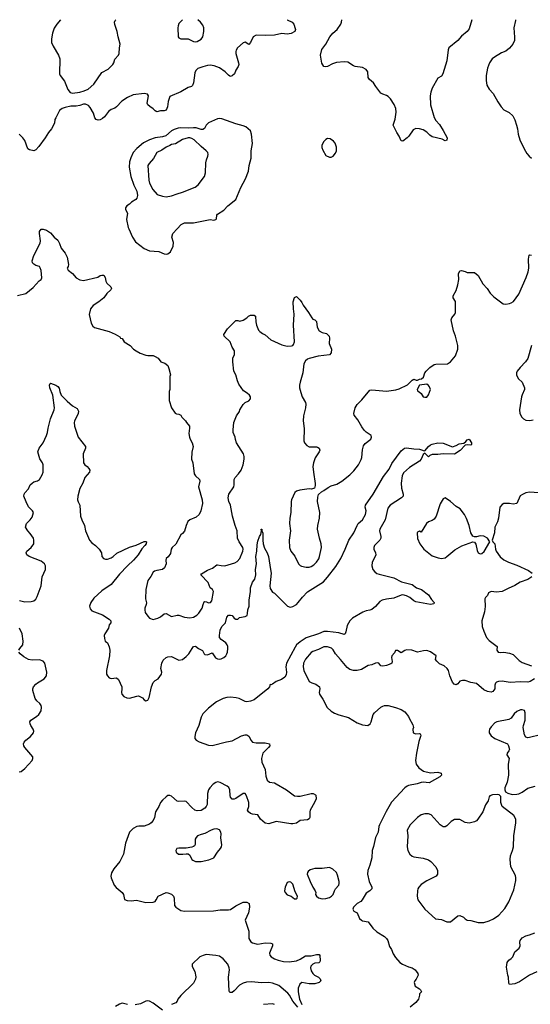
# Model space of a CAD drawing. Header units: inches. Extents: x 1834610 to 2027685, y 642842 to 774116.
# Tile 185 of 256: x 1871074 to 1876638, y 751554 to 762278. Entities that reach past the tile are written whole.
import ezdxf

# ---------------------------------------------------------------- set-up
doc = ezdxf.new("R2010")
doc.units = ezdxf.units.IN
doc.header["$MEASUREMENT"] = 0
doc.layers.add('B8775', color=7, linetype='Continuous')
doc.layers.add('B8776', color=7, linetype='Continuous')

msp = doc.modelspace()

# ---------------------------------------------------------------- linework, layer by layer
at = {"layer": 'B8775', "color": 5}
for points, elevation in [([(1871050, 759275), (1871143, 759297), (1871220, 759360), (1871285, 759435), (1871309, 759450), (1871315, 759465), (1871310, 759546), (1871297, 759577), (1871289, 759589), (1871250, 759599), (1871230, 759614), (1871214, 759630), (1871209, 759650), (1871230, 759710), (1871297, 759843), (1871303, 759870), (1871289, 759950), (1871290, 759972), (1871310, 759998), (1871330, 759998), (1871366, 759986), (1871410, 759958), (1871450, 759911), (1871490, 759878), (1871510, 759842), (1871527, 759790), (1871570, 759735), (1871590, 759691), (1871605, 759610), (1871604, 759590), (1871593, 759570), (1871598, 759558), (1871603, 759550), (1871650, 759514), (1871690, 759466), (1871730, 759443), (1871770, 759438), (1871925, 759475), (1871951, 759491), (1871970, 759496), (1871990, 759494), (1872005, 759470), (1872014, 759430), (1872023, 759410), (1872066, 759370), (1872074, 759350), (1872066, 759334), (1872025, 759295), (1871991, 759250), (1871935, 759205), (1871874, 759166), (1871846, 759130), (1871832, 759068), (1871852, 758972), (1871870, 758941), (1871890, 758927), (1872050, 758882), (1872114, 758854), (1872164, 758824), (1872174, 758810), (1872190, 758805), (1872213, 758770), (1872279, 758730), (1872316, 758690), (1872342, 758670), (1872387, 758647), (1872450, 758624), (1872470, 758619), (1872530, 758619), (1872551, 758610), (1872582, 758590), (1872611, 758551), (1872656, 758536), (1872687, 758510), (1872700, 758480), (1872718, 758410), (1872712, 758390), (1872712, 758250), (1872702, 758230), (1872703, 758130), (1872730, 758052), (1872770, 757994), (1872784, 757984), (1872810, 757982), (1872831, 757971), (1872842, 757950), (1872882, 757910), (1872892, 757890), (1872925, 757850), (1872926, 757830), (1872917, 757770), (1872924, 757730), (1872931, 757710), (1872955, 757670), (1872963, 757630), (1872951, 757569), (1872947, 757490), (1872961, 757450), (1872976, 757330), (1872989, 757309), (1873033, 757270), (1873038, 757250), (1873024, 757190), (1873062, 757050), (1873066, 757010), (1873047, 756930), (1873029, 756890), (1872999, 756861), (1872930, 756831), (1872908, 756812), (1872887, 756770), (1872870, 756706), (1872850, 756680), (1872830, 756668), (1872775, 756565), (1872736, 756530), (1872726, 756510), (1872717, 756463), (1872693, 756427), (1872671, 756410), (1872667, 756393), (1872670, 756350), (1872652, 756308), (1872630, 756290), (1872570, 756280), (1872542, 756270), (1872530, 756260), (1872505, 756215), (1872472, 756170), (1872449, 756070), (1872446, 755970), (1872455, 755925), (1872454, 755910), (1872439, 755870), (1872437, 755850), (1872443, 755823), (1872470, 755781), (1872490, 755759), (1872530, 755746), (1872581, 755759), (1872607, 755773), (1872650, 755806), (1872670, 755810), (1872730, 755776), (1872790, 755793), (1872810, 755792), (1872870, 755770), (1872930, 755764), (1872970, 755771), (1873006, 755794), (1873026, 755814), (1873064, 755870), (1873072, 755910), (1873084, 755936), (1873090, 755942), (1873110, 755937), (1873130, 755925), (1873154, 755930), (1873167, 755950), (1873186, 756050), (1873176, 756070), (1873150, 756091), (1873128, 756148), (1873048, 756230), (1873056, 756244), (1873119, 756281), (1873175, 756305), (1873221, 756339), (1873230, 756342), (1873270, 756333), (1873309, 756331), (1873419, 756361), (1873443, 756377), (1873472, 756410), (1873505, 756490), (1873509, 756510), (1873507, 756530), (1873465, 756590), (1873448, 756630), (1873445, 756710), (1873421, 756770), (1873393, 756870), (1873371, 756990), (1873354, 757030), (1873346, 757070), (1873355, 757110), (1873408, 757190), (1873413, 757210), (1873410, 757270), (1873421, 757290), (1873459, 757330), (1873486, 757370), (1873510, 757431), (1873521, 757490), (1873521, 757521), (1873514, 757550), (1873437, 757670), (1873425, 757705), (1873423, 757730), (1873401, 757781), (1873399, 757810), (1873409, 757890), (1873436, 757964), (1873469, 758010), (1873474, 758030), (1873510, 758085), (1873533, 758107), (1873570, 758125), (1873589, 758150), (1873589, 758170), (1873579, 758190), (1873552, 758212), (1873514, 758234), (1873462, 758310), (1873446, 758346), (1873429, 758410), (1873409, 758449), (1873395, 758550), (1873395, 758590), (1873414, 758630), (1873415, 758670), (1873389, 758710), (1873369, 758770), (1873302, 758830), (1873298, 758850), (1873338, 758910), (1873430, 759002), (1873450, 759002), (1873473, 758993), (1873510, 759005), (1873548, 759032), (1873566, 759050), (1873590, 759058), (1873630, 759058), (1873642, 759050), (1873644, 759044), (1873647, 758987), (1873655, 758950), (1873677, 758897), (1873690, 758881), (1873719, 758859), (1873750, 758845), (1873810, 758791), (1873930, 758736), (1873990, 758721), (1874036, 758724), (1874050, 758730), (1874059, 758741), (1874070, 758770), (1874057, 758950), (1874065, 759070), (1874057, 759130), (1874054, 759206), (1874069, 759251), (1874090, 759262), (1874130, 759225), (1874150, 759198), (1874163, 759170), (1874221, 759090), (1874258, 759030), (1874270, 759018), (1874292, 759010), (1874310, 758992), (1874316, 758930), (1874336, 758890), (1874370, 758871), (1874419, 758859), (1874446, 758830), (1874451, 758810), (1874445, 758750), (1874471, 758690), (1874470, 758648), (1874450, 758629), (1874328, 758612), (1874230, 758588), (1874210, 758580), (1874190, 758563), (1874172, 758528), (1874161, 758430), (1874129, 758331), (1874123, 758297), (1874122, 758270), (1874136, 758216), (1874152, 758172), (1874187, 758110), (1874192, 758090), (1874190, 758050), (1874165, 757965), (1874164, 757910), (1874173, 757827), (1874172, 757692), (1874178, 757670), (1874202, 757642), (1874230, 757627), (1874307, 757627), (1874321, 757621), (1874338, 757610), (1874343, 757590), (1874336, 757570), (1874294, 757506), (1874274, 757450), (1874270, 757410), (1874274, 757350), (1874294, 757226), (1874294, 757206), (1874285, 757175), (1874255, 757165), (1874229, 757169), (1874127, 757153), (1874090, 757143), (1874073, 757127), (1874037, 757050), (1874032, 757030), (1874030, 756910), (1874018, 756850), (1874013, 756790), (1874024, 756710), (1874010, 756610), (1874015, 756530), (1874029, 756489), (1874074, 756434), (1874112, 756352), (1874130, 756333), (1874146, 756326), (1874194, 756314), (1874230, 756315), (1874250, 756322), (1874279, 756341), (1874309, 756371), (1874333, 756407), (1874341, 756430), (1874364, 756530), (1874360, 756570), (1874340, 756630), (1874321, 756730), (1874322, 756770), (1874340, 756850), (1874346, 756910), (1874320, 757030), (1874322, 757078), (1874332, 757108), (1874363, 757137), (1874388, 757150), (1874436, 757184), (1874470, 757201), (1874530, 757218), (1874584, 757250), (1874670, 757321), (1874715, 757365), (1874767, 757430), (1874794, 757486), (1874803, 757510), (1874808, 757592), (1874822, 757638), (1874839, 757661), (1874901, 757710), (1874909, 757730), (1874904, 757750), (1874850, 757784), (1874827, 757807), (1874802, 757842), (1874759, 757919), (1874718, 757970), (1874716, 757990), (1874730, 758050), (1874750, 758087), (1874804, 758136), (1874890, 758243), (1874912, 758248), (1875070, 758233), (1875173, 758247), (1875210, 758256), (1875299, 758301), (1875350, 758352), (1875370, 758362), (1875393, 758353), (1875410, 758352), (1875430, 758362), (1875454, 758366), (1875474, 758386), (1875489, 758430), (1875502, 758450), (1875544, 758490), (1875590, 758523), (1875610, 758527), (1875735, 758530), (1875770, 758551), (1875824, 758616), (1875848, 758690), (1875850, 758730), (1875824, 758830), (1875801, 758890), (1875775, 759010), (1875782, 759030), (1875815, 759070), (1875824, 759090), (1875824, 759210), (1875799, 759250), (1875797, 759270), (1875829, 759330), (1875849, 759390), (1875859, 759450), (1875857, 759510), (1875870, 759542), (1875890, 759546), (1875930, 759536), (1875950, 759526), (1876030, 759525), (1876070, 759491), (1876121, 759401), (1876167, 759350), (1876199, 759299), (1876239, 759259), (1876344, 759184), (1876370, 759180), (1876410, 759186), (1876430, 759193), (1876455, 759210), (1876512, 759288), (1876593, 759470), (1876613, 759530), (1876622, 759570), (1876618, 759670), (1876626, 759714), (1876630, 759718), (1876650, 759715)], 640), ([(1872263, 760000), (1872305, 759910), (1872338, 759858), (1872430, 759785), (1872490, 759760), (1872590, 759754), (1872650, 759728), (1872670, 759724), (1872690, 759727), (1872717, 759750), (1872745, 759810), (1872749, 759850), (1872733, 759910), (1872744, 759950), (1872791, 760000)], 660), ([(1876650, 758730), (1876610, 758589), (1876586, 758550), (1876526, 758490), (1876496, 758450), (1876487, 758430), (1876487, 758410), (1876495, 758390), (1876510, 758366), (1876551, 758331), (1876575, 758270), (1876576, 758250), (1876548, 758192), (1876543, 758170), (1876520, 758030), (1876525, 757990), (1876546, 757950), (1876565, 757930), (1876590, 757916), (1876632, 757912), (1876670, 757919)], 640), ([(1871071, 755951), (1871130, 755938), (1871198, 755942), (1871230, 755950), (1871250, 755967), (1871266, 755994), (1871308, 756110), (1871321, 756210), (1871354, 756290), (1871354, 756330), (1871346, 756350), (1871310, 756380), (1871179, 756430), (1871153, 756450), (1871144, 756470), (1871154, 756490), (1871199, 756530), (1871229, 756570), (1871229, 756610), (1871224, 756630), (1871190, 756682), (1871162, 756710), (1871139, 756750), (1871149, 756790), (1871190, 756831), (1871210, 756858), (1871224, 756910), (1871215, 756930), (1871172, 756972), (1871145, 757025), (1871121, 757090), (1871123, 757110), (1871130, 757125), (1871169, 757170), (1871190, 757210), (1871210, 757231), (1871230, 757243), (1871270, 757256), (1871290, 757271), (1871319, 757321), (1871329, 757351), (1871329, 757430), (1871323, 757450), (1871294, 757494), (1871273, 757570), (1871285, 757610), (1871332, 757668), (1871367, 757750), (1871377, 757783), (1871383, 757830), (1871411, 757930), (1871451, 758030), (1871454, 758050), (1871435, 758190), (1871404, 758270), (1871401, 758299), (1871405, 758315), (1871410, 758318), (1871470, 758296), (1871490, 758283), (1871503, 758263), (1871511, 758230), (1871527, 758190), (1871590, 758122), (1871650, 758071), (1871702, 758042), (1871715, 758015), (1871711, 757990), (1871673, 757907), (1871668, 757890), (1871671, 757850), (1871713, 757730), (1871793, 757630), (1871793, 757610), (1871767, 757550), (1871771, 757451), (1871784, 757430), (1871810, 757411), (1871828, 757390), (1871838, 757370), (1871834, 757350), (1871786, 757290), (1871762, 757230), (1871728, 757172), (1871707, 757090), (1871705, 757050), (1871710, 757028), (1871729, 756990), (1871738, 756870), (1871750, 756831), (1871779, 756770), (1871790, 756710), (1871836, 756610), (1871860, 756580), (1871902, 756550), (1871942, 756510), (1871967, 756470), (1871971, 756430), (1871988, 756408), (1872010, 756402), (1872030, 756402), (1872070, 756415), (1872094, 756430), (1872133, 756467), (1872270, 756532), (1872344, 756556), (1872430, 756593), (1872450, 756595), (1872456, 756590), (1872453, 756570), (1872439, 756550), (1872404, 756516), (1872364, 756450), (1872316, 756390), (1872249, 756331), (1872161, 756239), (1872070, 756126), (1871970, 756059), (1871884, 755976), (1871848, 755930), (1871834, 755890), (1871841, 755861), (1871860, 755840), (1871977, 755797), (1872051, 755750), (1872067, 755730), (1872066, 755710), (1872050, 755688), (1872043, 755650), (1872002, 755590), (1871995, 755570), (1871997, 755537), (1872005, 755510), (1872031, 755491), (1872048, 755448), (1872056, 755410), (1872054, 755350), (1872019, 755190), (1872021, 755150), (1872031, 755130), (1872050, 755111), (1872070, 755104), (1872130, 755111), (1872151, 755090), (1872186, 755010), (1872188, 754990), (1872184, 754950), (1872188, 754930), (1872210, 754906), (1872243, 754890), (1872270, 754888), (1872350, 754910), (1872370, 754912), (1872412, 754892), (1872430, 754871), (1872450, 754858), (1872470, 754865), (1872485, 754895), (1872511, 755010), (1872530, 755058), (1872550, 755081), (1872582, 755098), (1872621, 755150), (1872625, 755170), (1872614, 755210), (1872623, 755270), (1872639, 755301), (1872670, 755330), (1872690, 755339), (1872730, 755342), (1872810, 755301), (1872850, 755309), (1872890, 755341), (1872918, 755370), (1872952, 755428), (1872969, 755450), (1872990, 755455), (1873021, 755430), (1873066, 755406), (1873083, 755370), (1873090, 755365), (1873119, 755361), (1873170, 755381), (1873208, 755328), (1873230, 755315), (1873250, 755312), (1873270, 755317), (1873298, 755330), (1873321, 755350), (1873333, 755370), (1873339, 755390), (1873344, 755430), (1873341, 755450), (1873334, 755470), (1873319, 755490), (1873268, 755528), (1873252, 755550), (1873250, 755570), (1873260, 755630), (1873277, 755670), (1873317, 755710), (1873331, 755769), (1873350, 755791), (1873370, 755794), (1873390, 755790), (1873410, 755761), (1873430, 755748), (1873450, 755748), (1873470, 755766), (1873530, 755776), (1873552, 755790), (1873558, 755810), (1873562, 755850), (1873575, 755890), (1873574, 755954), (1873589, 756049), (1873591, 756090), (1873610, 756150), (1873635, 756185), (1873649, 756230), (1873644, 756290), (1873654, 756350), (1873649, 756430), (1873659, 756490), (1873663, 756557), (1873670, 756598), (1873687, 756650), (1873703, 756670), (1873709, 756710), (1873706, 756730), (1873711, 756730), (1873711, 756711), (1873724, 756684), (1873723, 756610), (1873729, 756570), (1873742, 756522), (1873770, 756470), (1873784, 756430), (1873809, 756289), (1873813, 756250), (1873800, 756110), (1873804, 756084), (1873830, 756042), (1873850, 756031), (1873992, 755892), (1874020, 755880), (1874050, 755886), (1874090, 755910), (1874110, 755929), (1874155, 755990), (1874210, 756045), (1874383, 756157), (1874430, 756206), (1874519, 756321), (1874573, 756410), (1874622, 756510), (1874662, 756610), (1874715, 756690), (1874750, 756770), (1874764, 756790), (1874811, 756830), (1874844, 756890), (1874849, 756929), (1874839, 756970), (1874842, 756990), (1874924, 757110), (1875037, 757303), (1875099, 757381), (1875130, 757443), (1875230, 757583), (1875269, 757610), (1875290, 757616), (1875370, 757603), (1875430, 757600), (1875465, 757590), (1875470, 757585), (1875490, 757582), (1875529, 757631), (1875550, 757646), (1875570, 757655), (1875630, 757670), (1875687, 757667), (1875790, 757625), (1875830, 757639), (1875863, 757657), (1875915, 757665), (1875937, 757683), (1875950, 757702), (1875970, 757711), (1875997, 757670), (1875996, 757650), (1875990, 757645), (1875950, 757649), (1875930, 757644), (1875875, 757584), (1875813, 757547), (1875690, 757549), (1875630, 757543), (1875570, 757543), (1875542, 757530), (1875530, 757518), (1875490, 757558), (1875470, 757542), (1875448, 757490), (1875430, 757470), (1875320, 757400), (1875258, 757342), (1875240, 757310), (1875230, 757230), (1875234, 757174), (1875253, 757110), (1875253, 757090), (1875234, 757070), (1875110, 756990), (1875084, 756956), (1875057, 756830), (1875000, 756730), (1874995, 756710), (1875008, 756650), (1875008, 756630), (1874997, 756610), (1874940, 756550), (1874933, 756530), (1874933, 756510), (1874952, 756472), (1874954, 756450), (1874948, 756430), (1874915, 756370), (1874910, 756330), (1874923, 756290), (1874943, 756263), (1874966, 756246), (1874990, 756237), (1875150, 756200), (1875235, 756155), (1875350, 756125), (1875399, 756090), (1875451, 756070), (1875530, 756013), (1875563, 755963), (1875591, 755930), (1875585, 755915), (1875550, 755907), (1875390, 755939), (1875370, 755950), (1875325, 755985), (1875290, 756003), (1875250, 756013), (1875230, 756010), (1875150, 755977), (1875070, 755968), (1875023, 755957), (1875000, 755940), (1874950, 755886), (1874910, 755855), (1874890, 755847), (1874850, 755841), (1874814, 755826), (1874701, 755759), (1874671, 755729), (1874641, 755679), (1874627, 755610), (1874619, 755590), (1874610, 755581), (1874550, 755600), (1874430, 755616), (1874390, 755615), (1874331, 755589), (1874196, 755544), (1874130, 755503), (1874092, 755468), (1874075, 755445), (1873982, 755270), (1873973, 755230), (1873982, 755170), (1873977, 755143), (1873962, 755118), (1873928, 755092), (1873870, 755070), (1873830, 755042), (1873810, 755035), (1873802, 755038), (1873796, 755010), (1873779, 754990), (1873630, 754870), (1873590, 754854), (1873550, 754849), (1873530, 754853), (1873465, 754885), (1873433, 754893), (1873370, 754898), (1873330, 754895), (1873290, 754885), (1873219, 754850), (1873130, 754780), (1873070, 754716), (1873050, 754682), (1873025, 754590), (1872990, 754510), (1872981, 754470), (1872984, 754450), (1872996, 754430), (1873030, 754412), (1873130, 754375), (1873170, 754373), (1873326, 754414), (1873390, 754423), (1873490, 754478), (1873530, 754490), (1873550, 754488), (1873570, 754474), (1873587, 754450), (1873594, 754430), (1873611, 754410), (1873650, 754401), (1873750, 754403), (1873795, 754390), (1873799, 754370), (1873786, 754350), (1873722, 754290), (1873710, 754230), (1873714, 754190), (1873748, 754110), (1873757, 754037), (1873770, 753996), (1873795, 753975), (1873850, 753965), (1873870, 753956), (1873981, 753890), (1874070, 753825), (1874100, 753820), (1874130, 753822), (1874251, 753851), (1874271, 753851), (1874297, 753837), (1874302, 753830), (1874303, 753790), (1874287, 753750), (1874239, 753670), (1874234, 753650), (1874236, 753590), (1874227, 753573), (1874210, 753564), (1874130, 753556), (1874092, 753528), (1874050, 753520), (1874030, 753519), (1873870, 753545), (1873790, 753518), (1873750, 753527), (1873699, 753570), (1873670, 753618), (1873610, 753624), (1873590, 753632), (1873567, 753650), (1873558, 753670), (1873571, 753710), (1873572, 753750), (1873546, 753826), (1873530, 753849), (1873510, 753849), (1873430, 753795), (1873410, 753787), (1873390, 753789), (1873373, 753810), (1873367, 753827), (1873363, 753890), (1873354, 753914), (1873335, 753930), (1873259, 753970), (1873230, 753977), (1873210, 753971), (1873182, 753950), (1873147, 753913), (1873132, 753890), (1873121, 753850), (1873117, 753730), (1873108, 753710), (1873090, 753689), (1873050, 753665), (1873010, 753662), (1872981, 753670), (1872950, 753697), (1872890, 753762), (1872870, 753767), (1872810, 753761), (1872790, 753766), (1872730, 753821), (1872710, 753827), (1872690, 753827), (1872670, 753815), (1872630, 753778), (1872610, 753752), (1872591, 753710), (1872554, 753650), (1872542, 753590), (1872530, 753556), (1872507, 753530), (1872490, 753517), (1872430, 753493), (1872374, 753494), (1872350, 753489), (1872310, 753467), (1872271, 753430), (1872229, 753310), (1872204, 753190), (1872166, 753110), (1872101, 753030), (1872075, 752985), (1872069, 752950), (1872071, 752930), (1872104, 752850), (1872125, 752825), (1872190, 752773), (1872205, 752750), (1872215, 752695), (1872244, 752684), (1872290, 752681), (1872347, 752687), (1872450, 752663), (1872530, 752665), (1872550, 752675), (1872563, 752690), (1872583, 752730), (1872670, 752770), (1872690, 752769), (1872730, 752752), (1872752, 752730), (1872759, 752710), (1872763, 752630), (1872774, 752610), (1872830, 752577), (1872870, 752570), (1873187, 752573), (1873259, 752581), (1873350, 752582), (1873372, 752588), (1873430, 752627), (1873510, 752665), (1873550, 752667), (1873574, 752650), (1873577, 752610), (1873567, 752550), (1873533, 752470), (1873571, 752350), (1873571, 752270), (1873594, 752234), (1873610, 752223), (1873650, 752212), (1873670, 752210), (1873750, 752224), (1873810, 752219), (1873830, 752211), (1873830, 752190), (1873803, 752130), (1873798, 752110), (1873800, 752090), (1873816, 752070), (1873849, 752049), (1873890, 752034), (1873950, 752020), (1874010, 752017), (1874090, 752029), (1874130, 752045), (1874190, 752081), (1874250, 752082), (1874310, 752097), (1874336, 752096), (1874344, 752084), (1874348, 752032), (1874345, 752015), (1874334, 752006), (1874290, 752003), (1874267, 751990), (1874248, 751970), (1874243, 751950), (1874250, 751918), (1874267, 751890), (1874287, 751870), (1874330, 751848), (1874350, 751831), (1874357, 751810), (1874339, 751790), (1874290, 751775), (1874230, 751776), (1874150, 751790), (1874126, 751774), (1874110, 751730), (1874110, 751690), (1874122, 751610), (1874148, 751550)], 620), ([(1876730, 757125), (1876630, 757131), (1876590, 757125), (1876552, 757108), (1876528, 757092), (1876490, 757009), (1876450, 757001), (1876410, 757009), (1876350, 757009), (1876330, 756999), (1876307, 756970), (1876291, 756850), (1876279, 756810), (1876252, 756750), (1876247, 756690), (1876222, 756610), (1876231, 756590), (1876251, 756570), (1876259, 756510), (1876267, 756490), (1876310, 756428), (1876350, 756395), (1876401, 756370), (1876490, 756338), (1876617, 756277), (1876659, 756250)], 640), ([(1876655, 756210), (1876610, 756182), (1876529, 756151), (1876470, 756115), (1876396, 756084), (1876330, 756049), (1876270, 756041), (1876211, 756049), (1876183, 756037), (1876170, 756006), (1876150, 755986), (1876142, 755970), (1876147, 755887), (1876138, 755830), (1876109, 755731), (1876113, 755670), (1876130, 755619), (1876161, 755550), (1876190, 755515), (1876276, 755450), (1876273, 755410), (1876288, 755390), (1876310, 755386), (1876350, 755389), (1876410, 755380), (1876450, 755362), (1876517, 755297), (1876550, 755276), (1876650, 755242)], 640), ([(1871066, 755410), (1871076, 755430), (1871107, 755470), (1871111, 755509), (1871101, 755590), (1871074, 755650)], 620), ([(1876683, 755097), (1876638, 755070), (1876610, 755064), (1876530, 755065), (1876418, 755058), (1876330, 755075), (1876290, 755070), (1876270, 755061), (1876259, 755050), (1876251, 755030), (1876250, 754989), (1876230, 754961), (1876210, 754952), (1876170, 754960), (1876130, 754978), (1876050, 755047), (1875990, 755058), (1875930, 755082), (1875898, 755082), (1875870, 755072), (1875850, 755045), (1875830, 755032), (1875810, 755039), (1875790, 755063), (1875760, 755130), (1875746, 755190), (1875733, 755210), (1875700, 755240), (1875650, 755261), (1875618, 755290), (1875606, 755310), (1875614, 755350), (1875550, 755393), (1875510, 755406), (1875476, 755404), (1875410, 755390), (1875346, 755410), (1875290, 755413), (1875270, 755409), (1875230, 755382), (1875190, 755409), (1875170, 755409), (1875159, 755381), (1875128, 755350), (1875124, 755330), (1875134, 755286), (1875131, 755270), (1875118, 755262), (1875070, 755243), (1875030, 755237), (1875010, 755242), (1874988, 755268), (1874970, 755272), (1874950, 755270), (1874910, 755252), (1874870, 755244), (1874798, 755202), (1874750, 755190), (1874710, 755190), (1874670, 755200), (1874642, 755222), (1874571, 755311), (1874516, 755370), (1874490, 755414), (1874473, 755433), (1874430, 755447), (1874390, 755446), (1874330, 755417), (1874270, 755397), (1874250, 755384), (1874187, 755313), (1874165, 755270), (1874162, 755230), (1874170, 755190), (1874229, 755070), (1874256, 755056), (1874302, 755042), (1874342, 755010), (1874345, 754990), (1874337, 754950), (1874341, 754930), (1874377, 754877), (1874425, 754785), (1874467, 754747), (1874505, 754725), (1874550, 754706), (1874658, 754678), (1874750, 754618), (1874810, 754598), (1874869, 754591), (1874894, 754610), (1874904, 754630), (1874925, 754710), (1874939, 754730), (1875009, 754790), (1875030, 754801), (1875050, 754807), (1875090, 754807), (1875170, 754786), (1875230, 754765), (1875270, 754738), (1875311, 754690), (1875318, 754670), (1875358, 754598), (1875365, 754570), (1875358, 754550), (1875362, 754510), (1875390, 754501), (1875430, 754502), (1875438, 754498), (1875444, 754484), (1875443, 754470), (1875424, 754416), (1875398, 754290), (1875388, 754208), (1875393, 754170), (1875425, 754130), (1875474, 754094), (1875550, 754074), (1875630, 754083), (1875666, 754070), (1875671, 754050), (1875651, 754030), (1875535, 753965), (1875470, 753973), (1875450, 753971), (1875406, 753954), (1875310, 753937), (1875296, 753930), (1875270, 753910), (1875125, 753755), (1875067, 753653), (1874996, 753510), (1874988, 753490), (1874981, 753430), (1874953, 753370), (1874931, 753271), (1874916, 753230), (1874911, 753150), (1874890, 753068), (1874868, 753010), (1874864, 752970), (1874883, 752890), (1874911, 752830), (1874911, 752810), (1874891, 752790), (1874850, 752764), (1874806, 752690), (1874790, 752674), (1874752, 752650), (1874712, 752610), (1874705, 752590), (1874714, 752570), (1874751, 752551), (1874778, 752490), (1874798, 752470), (1874810, 752463), (1874870, 752451), (1874922, 752382), (1874964, 752344), (1875050, 752291), (1875071, 752270), (1875086, 752250), (1875104, 752184), (1875126, 752150), (1875143, 752103), (1875170, 752062), (1875216, 752010), (1875245, 751990), (1875310, 751961), (1875352, 751952), (1875383, 751930), (1875411, 751890), (1875416, 751870), (1875393, 751827), (1875378, 751810), (1875371, 751790), (1875385, 751750), (1875430, 751722), (1875442, 751710), (1875452, 751690), (1875432, 751668), (1875432, 751652), (1875421, 751610), (1875390, 751573), (1875330, 751522)], 640), ([(1871070, 754084), (1871090, 754090), (1871130, 754122), (1871209, 754210), (1871219, 754230), (1871218, 754250), (1871130, 754350), (1871119, 754370), (1871115, 754390), (1871122, 754410), (1871140, 754430), (1871192, 754470), (1871224, 754510), (1871227, 754530), (1871221, 754550), (1871196, 754590), (1871187, 754610), (1871185, 754630), (1871197, 754650), (1871259, 754690), (1871283, 754710), (1871308, 754750), (1871312, 754790), (1871307, 754810), (1871294, 754830), (1871260, 754860), (1871244, 754884), (1871218, 754970), (1871216, 754990), (1871225, 755010), (1871250, 755039), (1871270, 755056), (1871341, 755099), (1871367, 755130), (1871372, 755170), (1871350, 755270), (1871329, 755290), (1871290, 755305), (1871210, 755302), (1871169, 755309), (1871118, 755338), (1871081, 755370), (1871066, 755390)], 620), ([(1876750, 754489), (1876630, 754458), (1876610, 754456), (1876590, 754465), (1876574, 754490), (1876561, 754570), (1876563, 754590), (1876582, 754650), (1876583, 754730), (1876573, 754753), (1876550, 754762), (1876530, 754762), (1876490, 754744), (1876462, 754718), (1876430, 754672), (1876405, 754655), (1876272, 754630), (1876250, 754619), (1876210, 754576), (1876195, 754550), (1876189, 754530), (1876190, 754510), (1876210, 754477), (1876250, 754448), (1876391, 754391), (1876402, 754370), (1876411, 754329), (1876405, 754315), (1876385, 754290), (1876381, 754270), (1876406, 754230), (1876396, 754170), (1876401, 754050), (1876385, 753975), (1876362, 753910), (1876359, 753890), (1876367, 753867), (1876393, 753853), (1876440, 753840), (1876490, 753842), (1876513, 753847), (1876550, 753866), (1876610, 753908), (1876691, 753931)], 660), ([(1876710, 751907), (1876630, 751870), (1876520, 751800), (1876470, 751778), (1876410, 751768), (1876405, 751785), (1876402, 751850), (1876393, 751870), (1876380, 751960), (1876384, 752010), (1876404, 752036), (1876430, 752051), (1876449, 752070), (1876470, 752125), (1876515, 752166), (1876526, 752190), (1876524, 752230), (1876529, 752250), (1876550, 752279), (1876590, 752301), (1876628, 752310), (1876686, 752334)], 640), ([(1874104, 751524), (1874050, 751589), (1874015, 751655), (1873996, 751676), (1873899, 751759), (1873830, 751785), (1873790, 751791), (1873706, 751786), (1873603, 751797), (1873546, 751794), (1873510, 751784), (1873470, 751761), (1873410, 751699), (1873390, 751684), (1873364, 751684), (1873357, 751697), (1873350, 751850), (1873361, 751930), (1873358, 751950), (1873341, 751990), (1873291, 752050), (1873250, 752077), (1873210, 752087), (1873105, 752095), (1873073, 752087), (1873037, 752070), (1872952, 751990), (1872953, 751967), (1872981, 751910), (1872994, 751854), (1872990, 751828), (1872970, 751784), (1872830, 751649), (1872798, 751610), (1872790, 751589), (1872775, 751570), (1872730, 751550)], 620), ([(1872630, 751491), (1872530, 751566), (1872490, 751587), (1872470, 751591), (1872450, 751588), (1872390, 751560), (1872333, 751547)], 620), ([(1872250, 751552), (1872190, 751567), (1872163, 751557), (1872119, 751530)], 620), ([(1873851, 751551), (1873830, 751558), (1873730, 751551)], 640)]:
    msp.add_lwpolyline(points, dxfattribs=dict(at, elevation=elevation))
for points, elevation in [([(1875510, 758309), (1875430, 758298), (1875406, 758250), (1875410, 758234), (1875426, 758226), (1875447, 758207), (1875471, 758171), (1875490, 758165), (1875510, 758166), (1875530, 758192), (1875549, 758250), (1875541, 758281), (1875530, 758295)], 640), ([(1875710, 757069), (1875690, 757058), (1875655, 757005), (1875612, 756870), (1875590, 756837), (1875570, 756824), (1875530, 756810), (1875508, 756792), (1875450, 756698), (1875430, 756706), (1875410, 756698), (1875406, 756690), (1875408, 756628), (1875435, 756570), (1875478, 756510), (1875570, 756438), (1875635, 756415), (1875670, 756408), (1875710, 756418), (1875730, 756430), (1875815, 756505), (1875840, 756520), (1875893, 756547), (1876010, 756591), (1876030, 756586), (1876045, 756565), (1876058, 756498), (1876070, 756471), (1876090, 756461), (1876110, 756465), (1876135, 756485), (1876198, 756590), (1876172, 756632), (1876133, 756653), (1876090, 756658), (1876050, 756645), (1876030, 756644), (1876010, 756653), (1875990, 756689), (1875970, 756770), (1875944, 756844), (1875921, 756890), (1875872, 756952), (1875830, 756975), (1875770, 757029)], 640), ([(1876280, 753840), (1876226, 753834), (1876197, 753823), (1876190, 753815), (1876177, 753770), (1876150, 753728), (1876121, 753650), (1876068, 753570), (1876050, 753552), (1876030, 753541), (1875970, 753527), (1875930, 753534), (1875870, 753567), (1875813, 753567), (1875776, 753544), (1875730, 753496), (1875710, 753485), (1875690, 753486), (1875656, 753510), (1875556, 753616), (1875530, 753628), (1875490, 753630), (1875450, 753618), (1875410, 753589), (1875330, 753509), (1875295, 753450), (1875305, 753390), (1875296, 753270), (1875304, 753230), (1875324, 753190), (1875349, 753169), (1875370, 753161), (1875470, 753146), (1875530, 753129), (1875555, 753110), (1875608, 753050), (1875626, 753010), (1875626, 752970), (1875613, 752950), (1875510, 752899), (1875450, 752858), (1875425, 752830), (1875414, 752810), (1875409, 752789), (1875404, 752730), (1875412, 752692), (1875490, 752590), (1875605, 752485), (1875670, 752479), (1875730, 752453), (1875770, 752451), (1875850, 752516), (1875870, 752521), (1875910, 752503), (1875930, 752483), (1875951, 752471), (1875990, 752466), (1876070, 752443), (1876130, 752445), (1876190, 752462), (1876236, 752484), (1876294, 752526), (1876361, 752599), (1876403, 752670), (1876458, 752802), (1876479, 752901), (1876481, 752930), (1876475, 752955), (1876426, 753050), (1876419, 753130), (1876422, 753170), (1876444, 753230), (1876453, 753270), (1876457, 753390), (1876481, 753530), (1876482, 753570), (1876458, 753610), (1876333, 753710), (1876316, 753750), (1876317, 753817), (1876297, 753837)], 660), ([(1873224, 753464), (1873190, 753460), (1873161, 753450), (1873090, 753414), (1873050, 753404), (1873013, 753387), (1872996, 753370), (1872988, 753352), (1872986, 753294), (1872979, 753281), (1872968, 753272), (1872950, 753264), (1872890, 753254), (1872810, 753256), (1872787, 753250), (1872775, 753230), (1872779, 753210), (1872805, 753190), (1872851, 753189), (1872890, 753194), (1872910, 753191), (1872930, 753179), (1872950, 753130), (1872962, 753122), (1872990, 753110), (1873050, 753108), (1873134, 753126), (1873189, 753150), (1873229, 753210), (1873264, 753250), (1873274, 753270), (1873277, 753290), (1873267, 753367), (1873271, 753410), (1873266, 753430), (1873250, 753454)], 640), ([(1874450, 753045), (1874370, 753033), (1874290, 753034), (1874241, 753019), (1874219, 753001), (1874211, 752990), (1874207, 752970), (1874239, 752890), (1874269, 752829), (1874294, 752790), (1874301, 752770), (1874299, 752750), (1874307, 752730), (1874330, 752715), (1874370, 752704), (1874410, 752707), (1874450, 752716), (1874473, 752730), (1874490, 752751), (1874503, 752790), (1874515, 752810), (1874550, 752850), (1874556, 752870), (1874554, 752890), (1874539, 752959), (1874528, 752988), (1874486, 753026)], 640), ([(1874010, 752889), (1873990, 752882), (1873966, 752830), (1873959, 752790), (1873967, 752770), (1873990, 752747), (1874031, 752731), (1874070, 752703), (1874090, 752701), (1874099, 752710), (1874101, 752730), (1874077, 752777), (1874050, 752862), (1874030, 752885)], 640)]:
    msp.add_lwpolyline(points, close=True, dxfattribs=dict(at, elevation=elevation))
at = {"layer": 'B8776', "color": 5}
for points, elevation in [([(1873990, 762277), (1873990, 762276), (1874045, 762250), (1874063, 762230), (1874077, 762183), (1874078, 762170), (1874072, 762150), (1874034, 762126), (1873990, 762119), (1873930, 762129), (1873850, 762110), (1873750, 762107), (1873650, 762111), (1873619, 762090), (1873590, 762029), (1873570, 762009), (1873530, 762032), (1873510, 762027), (1873448, 761970), (1873433, 761947), (1873428, 761930), (1873431, 761910), (1873459, 761810), (1873461, 761790), (1873454, 761770), (1873431, 761730), (1873416, 761690), (1873390, 761665), (1873370, 761661), (1873364, 761664), (1873350, 761673), (1873313, 761710), (1873253, 761753), (1873195, 761775), (1873150, 761781), (1873121, 761779), (1873070, 761766), (1873014, 761746), (1872994, 761726), (1872981, 761699), (1872970, 761590), (1872958, 761562), (1872948, 761552), (1872910, 761538), (1872830, 761492), (1872710, 761441), (1872693, 761387), (1872684, 761330), (1872670, 761292), (1872650, 761287), (1872610, 761287), (1872570, 761276), (1872550, 761284), (1872530, 761309), (1872491, 761331), (1872472, 761352), (1872464, 761370), (1872479, 761450), (1872466, 761466), (1872430, 761474), (1872310, 761458), (1872248, 761430), (1872189, 761391), (1872130, 761329), (1872110, 761315), (1872070, 761299), (1872041, 761279), (1871999, 761221), (1871978, 761202), (1871950, 761187), (1871930, 761184), (1871909, 761190), (1871893, 761210), (1871880, 761260), (1871842, 761322), (1871823, 761343), (1871790, 761359), (1871770, 761359), (1871730, 761344), (1871690, 761337), (1871630, 761335), (1871570, 761323), (1871538, 761310), (1871510, 761289), (1871467, 761210), (1871459, 761190), (1871453, 761150), (1871422, 761090), (1871389, 761051), (1871353, 760990), (1871282, 760898), (1871250, 760862), (1871230, 760849), (1871180, 760860), (1871162, 760870), (1871130, 760962), (1871109, 760990), (1871070, 761030)], 640), ([(1871518, 762278), (1871480, 762230), (1871450, 762185), (1871432, 762130), (1871421, 762070), (1871422, 762030), (1871438, 761990), (1871499, 761890), (1871513, 761853), (1871510, 761690), (1871517, 761670), (1871561, 761610), (1871599, 761519), (1871626, 761486), (1871650, 761477), (1871730, 761488), (1871778, 761502), (1871819, 761521), (1871883, 761577), (1871970, 761702), (1872039, 761741), (1872090, 761790), (1872102, 761810), (1872110, 761847), (1872150, 761890), (1872158, 761910), (1872162, 761970), (1872169, 762011), (1872148, 762090), (1872137, 762150), (1872110, 762224), (1872107, 762250), (1872115, 762270), (1872121, 762278)], 640), ([(1872850, 762277), (1872810, 762235), (1872800, 762210), (1872796, 762190), (1872803, 762090), (1872810, 762081), (1872830, 762071), (1872910, 762068), (1872970, 762042), (1872990, 762037), (1873010, 762041), (1873050, 762067), (1873070, 762092), (1873081, 762150), (1873081, 762190), (1873070, 762219), (1873046, 762250), (1873015, 762277)], 640), ([(1876000, 762275), (1875970, 762178), (1875950, 762149), (1875890, 762097), (1875847, 762050), (1875751, 761970), (1875743, 761950), (1875730, 761830), (1875686, 761690), (1875670, 761664), (1875630, 761642), (1875570, 761534), (1875553, 761490), (1875548, 761450), (1875551, 761350), (1875590, 761212), (1875610, 761181), (1875650, 761138), (1875690, 761072), (1875731, 760990), (1875730, 760966), (1875710, 760958), (1875677, 760977), (1875570, 761004), (1875542, 761022), (1875510, 761054), (1875470, 761077), (1875430, 761089), (1875390, 761094), (1875363, 761077), (1875316, 761010), (1875296, 760990), (1875250, 760955), (1875230, 760958), (1875209, 761010), (1875183, 761050), (1875145, 761130), (1875166, 761194), (1875178, 761270), (1875171, 761311), (1875156, 761356), (1875115, 761415), (1875090, 761441), (1875072, 761452), (1875030, 761466), (1875010, 761479), (1874954, 761550), (1874929, 761589), (1874885, 761625), (1874873, 761650), (1874867, 761710), (1874850, 761734), (1874810, 761756), (1874730, 761769), (1874710, 761777), (1874650, 761815), (1874610, 761818), (1874527, 761813), (1874481, 761799), (1874430, 761769), (1874410, 761764), (1874388, 761770), (1874366, 761806), (1874353, 761890), (1874367, 761953), (1874410, 762011), (1874453, 762090), (1874488, 762132), (1874532, 762170), (1874574, 762230), (1874581, 762250), (1874583, 762276)], 640), ([(1876477, 762275), (1876476, 762270), (1876459, 762190), (1876467, 762087), (1876465, 762050), (1876447, 762010), (1876413, 761967), (1876370, 761937), (1876324, 761916), (1876248, 761870), (1876224, 761850), (1876195, 761810), (1876172, 761750), (1876156, 761670), (1876156, 761616), (1876166, 761566), (1876190, 761521), (1876234, 761474), (1876283, 761383), (1876319, 761330), (1876350, 761298), (1876407, 761267), (1876447, 761230), (1876468, 761188), (1876488, 761128), (1876499, 761090), (1876506, 761030), (1876525, 760970), (1876571, 760870), (1876600, 760821), (1876625, 760790), (1876650, 760771)], 660), ([(1872791, 760000), (1872834, 760046), (1872870, 760065), (1872970, 760065), (1873130, 760099), (1873150, 760101), (1873190, 760093), (1873210, 760102), (1873218, 760110), (1873223, 760150), (1873230, 760159), (1873297, 760203), (1873341, 760250), (1873430, 760318), (1873483, 760450), (1873536, 760544), (1873567, 760630), (1873574, 760690), (1873598, 760770), (1873596, 760850), (1873611, 760930), (1873602, 761030), (1873589, 761069), (1873537, 761110), (1873510, 761123), (1873430, 761142), (1873277, 761197), (1873250, 761201), (1873230, 761198), (1873130, 761154), (1873107, 761130), (1873087, 761093), (1873070, 761082), (1873050, 761082), (1872999, 761099), (1872970, 761102), (1872910, 761096), (1872830, 761100), (1872803, 761097), (1872758, 761082), (1872730, 761066), (1872667, 761013), (1872630, 761002), (1872549, 760991), (1872490, 760970), (1872423, 760937), (1872350, 760874), (1872310, 760830), (1872285, 760775), (1872270, 760730), (1872269, 760671), (1872287, 760570), (1872317, 760477), (1872350, 760410), (1872357, 760363), (1872350, 760334), (1872339, 760321), (1872291, 760290), (1872270, 760269), (1872241, 760250), (1872227, 760230), (1872227, 760210), (1872248, 760170), (1872237, 760103), (1872256, 760016), (1872263, 760000)], 660)]:
    msp.add_lwpolyline(points, dxfattribs=dict(at, elevation=elevation))
for points, elevation in [([(1872910, 760991), (1872847, 760973), (1872773, 760927), (1872730, 760919), (1872710, 760909), (1872670, 760890), (1872624, 760856), (1872570, 760831), (1872533, 760767), (1872484, 760710), (1872472, 760690), (1872481, 760530), (1872490, 760499), (1872526, 760430), (1872573, 760373), (1872630, 760355), (1872670, 760349), (1872730, 760361), (1872790, 760383), (1872850, 760399), (1872985, 760455), (1873020, 760480), (1873089, 760570), (1873098, 760610), (1873102, 760718), (1873109, 760751), (1873125, 760790), (1873128, 760810), (1873125, 760830), (1873108, 760850), (1873050, 760896), (1872975, 760970), (1872950, 760984), (1872930, 760991)], 680), ([(1874430, 760983), (1874410, 760973), (1874389, 760951), (1874368, 760912), (1874366, 760886), (1874377, 760857), (1874410, 760798), (1874450, 760779), (1874470, 760781), (1874490, 760793), (1874514, 760826), (1874525, 760850), (1874528, 760890), (1874513, 760933), (1874494, 760954), (1874459, 760979)], 660)]:
    msp.add_lwpolyline(points, close=True, dxfattribs=dict(at, elevation=elevation))

doc.saveas('drawing.dxf')
